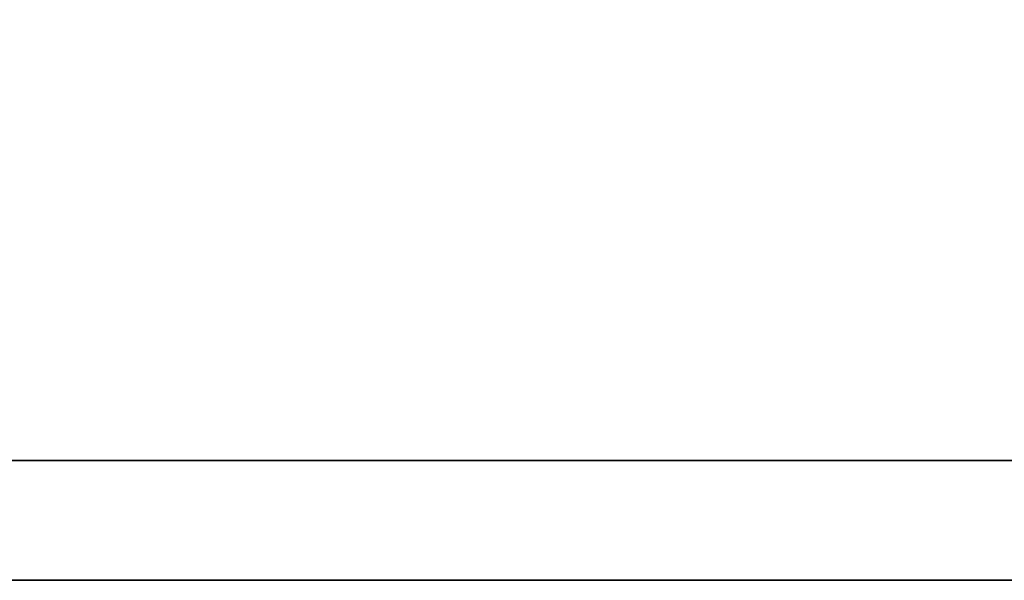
# Model space of a CAD drawing. Header units: millimetres. Extents: x 399 to 570, y 443 to 549.
# Tile 27 of 40: x 540.509 to 541.139, y 505.841 to 506.2. Entities that reach past the tile are written whole.
import ezdxf

# ---------------------------------------------------------------- set-up
doc = ezdxf.new("R2010")
doc.units = ezdxf.units.MM
doc.header["$LTSCALE"] = 0.1
doc.layers.add('DIM', color=4, linetype='CONTINUOUS')
doc.layers.add('layer 1', color=7, linetype='CONTINUOUS')

# ---------------------------------------------------------------- blocks, each defined once
blk = doc.blocks.new('TBI MOTION logo(完整正式版)')
at = {"layer": 'layer 1', "color": 22, "lineweight": 35}
blk.add_open_spline([(75.90875, -9.47875), (75.90875, -9.47875), (75.90875, -12.28625), (75.90875, -12.28625), (75.90875, -12.28625), (75.90875, -12.28625), (75.90875, -12.47875), (75.90875, -12.47875), (75.90875, -12.47875), (75.90875, -12.47875), (75.71625, -12.47875), (75.71625, -12.47875), (75.71625, -12.47875), (75.71625, -12.47875), (-88.32875, -12.47875), (-88.32875, -12.47875), (-88.32875, -12.47875), (-88.32875, -12.47875), (-88.32875, -13.29375), (-88.32875, -13.29375), (-88.32875, -13.29375), (-88.32875, -13.29375), (82.89125, -13.29375), (82.89125, -13.29375), (82.89125, -13.29375), (82.89125, -13.29375), (75.90875, -9.47875), (75.90875, -9.47875)], degree=3, knots=[0, 0, 0, 0, 0.1428571, 0.1428571, 0.1428571, 0.1428572, 0.2857143, 0.2857143, 0.2857143, 0.2857143, 0.4285714, 0.4285714, 0.4285714, 0.4285714, 0.5714286, 0.5714286, 0.5714286, 0.5714286, 0.7142857, 0.7142857, 0.7142857, 0.7142857, 0.8571429, 0.8571429, 0.8571429, 0.8571429, 1, 1, 1, 1], dxfattribs=at)

msp = doc.modelspace()

# ---------------------------------------------------------------- block references
at = {"layer": 'DIM', "color": 7, "xscale": 0.0941540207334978, "yscale": 0.0941540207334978, "zscale": 0.0941540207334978}
msp.add_blockref('TBI MOTION logo(完整正式版)', (538.57677, 507.09236), dxfattribs=at)

doc.saveas('drawing.dxf')
